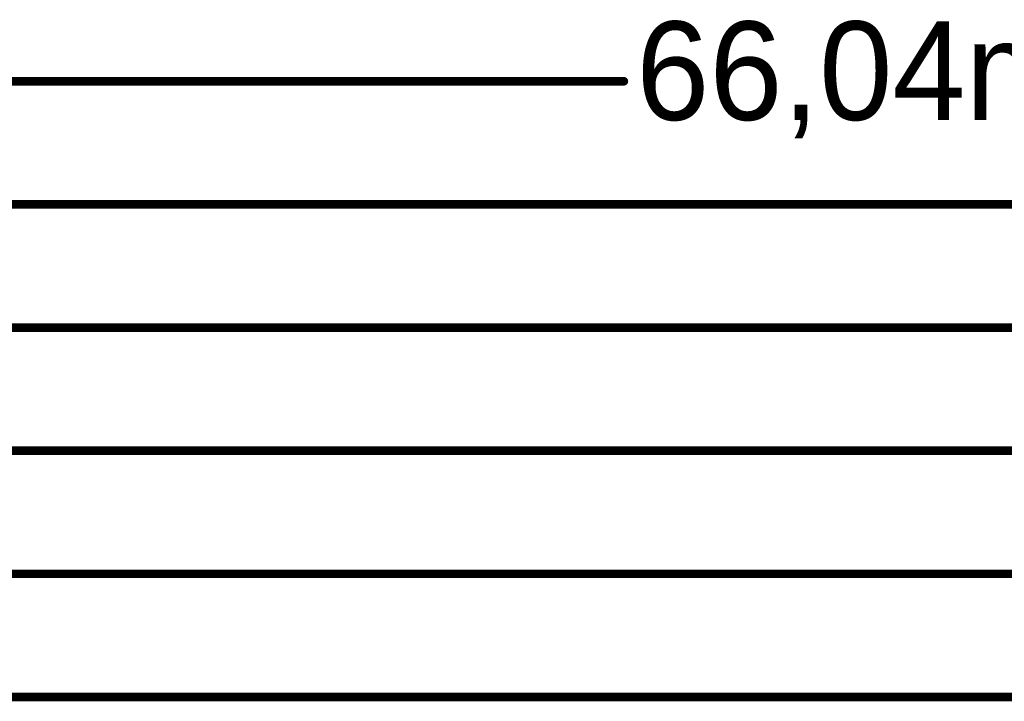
# Model space of a CAD drawing. Header units: millimetres. Extents: x 0 to 154, y -22 to 67.
# Tile 8 of 103: x 16 to 37, y -20 to -6. Entities that reach past the tile are written whole.
import ezdxf

# ---------------------------------------------------------------- set-up
doc = ezdxf.new("R2010")
doc.units = ezdxf.units.MM
doc.layers.add('Mechanical3', color=76, linetype='Continuous')

msp = doc.modelspace()

# ---------------------------------------------------------------- linework, layer by layer
at = {"layer": 'Mechanical3', "const_width": 0.178}
for points in [[(0, -7.62), (28.72, -7.62)], [(0, -10.16), (40.776, -10.16)], [(0, -12.7), (43.951, -12.7)], [(0, -15.24), (59.364, -15.24)], [(0, -17.78), (62.221, -17.78)], [(0, -20.32), (63.491, -20.32)]]:
    msp.add_lwpolyline(points, dxfattribs=at)
at = {"layer": 'Mechanical3', "const_width": 0.0889}
msp.add_lwpolyline([(28.676, -7.62, 1), (28.765, -7.62, 1)], format="xyb", close=True, dxfattribs=at)

# ---------------------------------------------------------------- texts
at = {"layer": 'Mechanical3'}
msp.add_text('66,04mm', height=2.032, dxfattribs=at).set_placement((28.974, -8.418))

doc.saveas('drawing.dxf')
